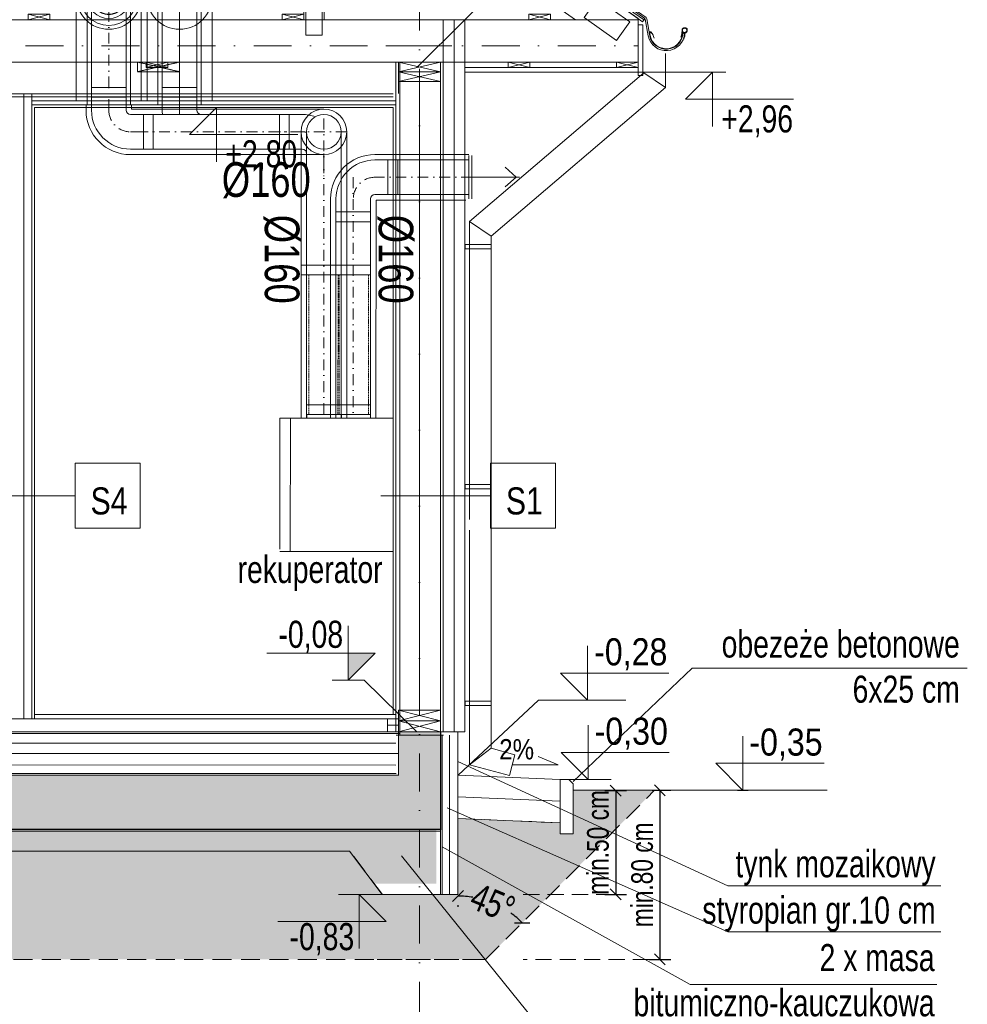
# Model space of a CAD drawing. Header units: inches. Extents: x 69729 to 77643, y -43505 to -36607.
# Tile 61 of 69: x 74529 to 74966, y -38545 to -38091. Entities that reach past the tile are written whole.
import ezdxf
from ezdxf.enums import TextEntityAlignment as Align

# ---------------------------------------------------------------- set-up
doc = ezdxf.new("R2010")
doc.units = ezdxf.units.IN
doc.header["$MEASUREMENT"] = 0
for name, pattern in [('DASHDOT', [1, 0.5, -0.25, 0, -0.25]), ('DASHED', [0.75, 0.5, -0.25]), ('HIDDEN', [0.375, 0.25, -0.125])]:
    doc.linetypes.add(name, pattern=pattern)
doc.layers.get('0').update_dxf_attribs({"lineweight": 0})
doc.layers.get('Defpoints').update_dxf_attribs({"lineweight": 0})
for name, color, linetype, lineweight in [('p--elewacja cienka', 251, 'Continuous', 0), ('p--koty wyso-konstr', 1, 'Continuous', 9), ('p--koty wysok.', 141, 'Continuous', 0), ('p--ocieplenie w.wew.', 53, 'Continuous', 0), ('p--ocieplenie-w.zew', 77, 'Continuous', 0), ('p--opisy dodatkowe', 33, 'Continuous', 0), ('p--opisy konstrukcji', 64, 'Continuous', 0), ('p--osie konstr', 1, 'DASHDOT', 15), ('p--przekrój szraf', 56, 'HIDDEN', 5), ('p--przekrój-cienki', 2, 'HIDDEN', 5), ('p--przekrój-drew', 3, 'Continuous', 20), ('p--płyta GK', 2, 'Continuous', 0), ('p--rekuperator', 204, 'Continuous', 25), ('p--spadki terenu', 141, 'Continuous', 0), ('p--symbole ścian', 53, 'Continuous', 0), ('p--wiązar dachowy', 3, 'Continuous', 0), ('p--wymiary-1-50', 5, 'Continuous', 0)]:
    doc.layers.add(name, color=color, linetype=linetype, lineweight=lineweight)
doc.styles.add('1-50', font='arial.ttf', dxfattribs={"width": 0.75, "height": 12.5})
doc.styles.add('1-50m', font='arial.ttf', dxfattribs={"width": 0.75, "height": 10})
doc.styles.get("Standard").update_dxf_attribs({"font": 'arial.ttf', "width": 0.75})
doc.styles.add('STYL-1', font='arial.ttf', dxfattribs={"width": 0.75})
doc.linetypes.add('BATTING', pattern='A,0.0001,-0.1,[134,ltypeshp.shx,S=0.1,R=0,X=-0.1,Y=0],-0.2,[134,ltypeshp.shx,S=0.1,R=180,X=0.1,Y=0],-0.1', length=0.4001)
doc.linetypes.add('LINIA17', pattern='A,1e-05,[146,RODZLIN.shx,S=0.03819,R=0,X=0,Y=-0.13482],-1.52796', length=1.52797)
doc.linetypes.add('Teren', pattern='A,1e-06,[1,GRUNT.shx,S=0.01,R=0,X=-0.0001,Y=0],-2', length=2.000001)
doc.dimstyles.new('1-50', dxfattribs={"dimtxt": 12.5, "dimasz": 5, "dimexe": 5, "dimexo": 5, "dimgap": 0.09, "dimtad": 0, "dimdsep": 46, "dimtxsty": '1-50', "dimblk": 'OBLIQUE', "dimcen": 0.09, "dimadec": 0, "dimazin": 0, "dimtfac": 1, "dimtdec": 4, "dimtix": 1, "dimtofl": 0, "dimtmove": 2, "dimatfit": 3, "dimldrblk": 'OBLIQUE', "dimfxl": 5, "dimfxlon": 1, "dimtvp": 0.8, "dimtolj": 1, "dimtzin": 0, "dimarcsym": 0})
doc.dimstyles.new('1-50m', dxfattribs={"dimtxt": 12.5, "dimasz": 5, "dimexe": 5, "dimexo": 5, "dimgap": 0.09, "dimtad": 0, "dimdsep": 46, "dimtxsty": '1-50', "dimblk": 'OBLIQUE', "dimcen": 0.09, "dimadec": 0, "dimazin": 0, "dimtfac": 1, "dimtdec": 4, "dimtix": 1, "dimtofl": 0, "dimtmove": 2, "dimatfit": 3, "dimldrblk": 'OBLIQUE', "dimfxl": 5, "dimfxlon": 1, "dimtvp": 0.8, "dimtolj": 1, "dimtzin": 0, "dimarcsym": 0})

# ---------------------------------------------------------------- blocks, each defined once
blk = doc.blocks.new('kota wykoń')
for p, q in [((0, 25), (0, 0)), ((0, 0), (-12.5, 12.5)), ((-12.5, 12.5), (37.5, 12.5))]:
    blk.add_line(p, q)
at = {"lineweight": 0}
blk.add_line((-2.5, 0), (2.5, 0), dxfattribs=at)
blk = doc.blocks.new('_OBLIQUE')
at = {"color": 0, "linetype": 'ByBlock', "lineweight": -2}
for p, q in [((-0.5, -0.5), (0.5, 0.5)), ((0, 0), (0, 0))]:
    blk.add_line(p, q, dxfattribs=at)
blk = doc.blocks.new('*D254')
at = {"layer": 'Defpoints', "color": 0}
for p in [(74049.68, -38393.6), (74734.08, -38393.6), (74734.08, -38639.65)]:
    blk.add_point(p, dxfattribs=at)
at = {"layer": 'p--wymiary-1-50', "color": 0, "lineweight": -2}
for p, q in [((74049.68, -38634.65), (74049.68, -38644.65)), ((74734.08, -38634.65), (74734.08, -38644.65)), ((74049.68, -38639.65), (74734.08, -38639.65))]:
    blk.add_line(p, q, dxfattribs=at)
at = {"layer": 'p--wymiary-1-50', "color": 0, "lineweight": -2, "xscale": 5, "yscale": 5, "zscale": 5, "rotation": 180}
blk.add_blockref('_OBLIQUE', (74049.68, -38639.65), dxfattribs=at)
at = {"layer": 'p--wymiary-1-50', "color": 0, "lineweight": -2, "xscale": 5, "yscale": 5, "zscale": 5}
blk.add_blockref('_OBLIQUE', (74734.08, -38639.65), dxfattribs=at)
at = {"layer": 'p--wymiary-1-50', "color": 0, "linetype": 'Continuous', "ltscale": 12, "insert": (74391.88, -38629.44), "char_height": 12.5, "attachment_point": 5, "style": '1-50'}
blk.add_mtext('\\A1;684.4', dxfattribs=at)
blk = doc.blocks.new('*D256')
at = {"layer": 'Defpoints', "color": 0}
for p in [(74713.13, -38406.03), (74734.08, -38406.03), (74734.08, -38609.96)]:
    blk.add_point(p, dxfattribs=at)
at = {"layer": 'p--wymiary-1-50', "color": 0, "lineweight": -2}
for p, q in [((74713.13, -38604.96), (74713.13, -38614.96)), ((74734.08, -38604.96), (74734.08, -38614.96)), ((74713.13, -38609.96), (74708.13, -38609.96)), ((74734.08, -38609.96), (74739.08, -38609.96))]:
    blk.add_line(p, q, dxfattribs=at)
at = {"layer": 'p--wymiary-1-50', "color": 0, "lineweight": -2, "xscale": 5, "yscale": 5, "zscale": 5}
blk.add_blockref('_OBLIQUE', (74713.13, -38609.96), dxfattribs=at)
at = {"layer": 'p--wymiary-1-50', "color": 0, "lineweight": -2, "xscale": 5, "yscale": 5, "zscale": 5, "rotation": 180}
blk.add_blockref('_OBLIQUE', (74734.08, -38609.96), dxfattribs=at)
at = {"layer": 'p--wymiary-1-50', "color": 0, "linetype": 'Continuous', "ltscale": 12, "insert": (74723.61, -38599.75), "char_height": 12.5, "attachment_point": 5, "style": '1-50'}
blk.add_mtext('\\A1;20.95', dxfattribs=at)
blk = doc.blocks.new('wiązar')
at = {"linetype": 'DASHED'}
blk.add_line((221.23, 21.5), (421.27, 21.5), dxfattribs=at)
for p, q in [((-9.75, 0), (-9.75, -4.5)), ((9.75, 0), (-9.75, 0)), ((-9.75, 0), (9.75, -4.5)), ((-9.75, -4.5), (9.75, 0)), ((-9.75, 0), (9.75, 0)), ((9.75, -4.5), (9.75, 0)), ((632.75, 0), (632.75, -4.5)), ((652.25, 0), (632.75, 0)), ((632.75, 0), (652.25, -4.5)), ((632.75, -4.5), (652.25, 0)), ((632.75, 0), (652.25, 0)), ((652.25, -4.5), (652.25, 0)), ((-9.75, -4.5), (9.75, -4.5)), ((-9.75, -4.5), (-9.75, -14.5)), ((-9.75, -4.5), (-9.75, -9)), ((9.75, -4.5), (-9.75, -4.5)), ((-9.75, -4.5), (9.75, -9)), ((-9.75, -9), (9.75, -4.5)), ((-9.75, -4.5), (9.75, -4.5)), ((9.75, -4.5), (9.75, -14.5)), ((9.75, -9), (9.75, -4.5)), ((632.75, -4.5), (652.25, -4.5)), ((632.75, -4.5), (632.75, -14.5)), ((632.75, -4.5), (632.75, -9)), ((652.25, -4.5), (632.75, -4.5)), ((632.75, -4.5), (652.25, -9)), ((632.75, -9), (652.25, -4.5)), ((632.75, -4.5), (652.25, -4.5)), ((652.25, -4.5), (652.25, -14.5)), ((652.25, -9), (652.25, -4.5)), ((-9.75, -9), (9.75, -9)), ((632.75, -9), (652.25, -9))]:
    blk.add_line(p, q)
at = {"linetype": 'DASHED', "ltscale": 0.5}
for p, q in [((512.25, 0), (512.25, -4.5)), ((531.75, 0), (512.25, 0)), ((512.25, 0), (531.75, -4.5)), ((512.25, -4.5), (531.75, 0)), ((512.25, 0), (531.75, 0)), ((531.75, -4.5), (531.75, 0)), ((512.25, -4.5), (531.75, -4.5)), ((531.75, -4.5), (512.25, -4.5)), ((512.25, -4.5), (531.75, -4.5))]:
    blk.add_line(p, q, dxfattribs=at)
for points in [[(-100.95, 20), (-100.95, 19.5), (-72.03, 19.5), (321.25, 294.87), (321.25, 315.63)], [(321.25, 315.63), (321.25, 294.87), (714.53, 19.5), (743.45, 19.5), (743.45, 20)], [(228.01, 229.59), (221.23, 224.84), (221.23, 220.09), (421.27, 220.09), (421.27, 224.84), (414.49, 229.59)], [(221.23, 224.84), (211.73, 218.18), (211.73, 19.5), (221.23, 19.5)], [(430.77, 218.18), (421.27, 224.84), (421.27, 19.5), (430.77, 19.5)], [(533.12, 155.68), (536.8, 153.1), (542.25, 160.88), (538.57, 163.46)], [(211.73, 113.84), (211.73, 123.84), (209.23, 123.84), (209.23, 113.84)], [(211.73, 113.84), (211.73, 123.84), (209.23, 113.84), (209.23, 123.84)], [(430.77, 113.84), (430.77, 123.84), (433.27, 123.84), (433.27, 113.84)], [(430.77, 113.84), (430.77, 123.84), (433.27, 113.84), (433.27, 123.84)], [(53.44, 101.92), (53.44, 107.35), (43.94, 100.7), (43.94, 19.5), (53.44, 19.5)], [(589.06, 101.92), (589.06, 107.35), (598.56, 100.7), (598.56, 19.5), (589.06, 19.5)], [(103.6, 84.95), (94.86, 89.8), (96.07, 91.99), (104.81, 87.13)], [(103.6, 84.95), (94.86, 89.8), (104.81, 87.13), (96.07, 91.99)], [(538.9, 84.95), (547.64, 89.8), (546.43, 91.99), (537.69, 87.13)], [(538.9, 84.95), (547.64, 89.8), (537.69, 87.13), (546.43, 91.99)], [(422.05, 0), (422.05, 19.5), (-100.95, 19.5), (-100.95, 0)], [(-50.48, 19.5), (-60.48, 19.5), (-60.48, 22), (-50.48, 22)], [(-50.48, 19.5), (-60.48, 19.5), (-50.48, 22), (-60.48, 22)], [(63.44, 19.5), (53.44, 19.5), (53.44, 22), (63.44, 22)], [(63.44, 19.5), (53.44, 19.5), (63.44, 22), (53.44, 22)], [(180.61, 19.5), (170.61, 19.5), (170.61, 22), (180.61, 22)], [(180.61, 19.5), (170.61, 19.5), (180.61, 22), (170.61, 22)], [(743.45, 0), (743.45, 19.5), (422.05, 19.5), (422.05, 0)], [(461.89, 19.5), (471.89, 19.5), (471.89, 22), (461.89, 22)], [(461.89, 19.5), (471.89, 19.5), (461.89, 22), (471.89, 22)], [(579.06, 19.5), (589.06, 19.5), (589.06, 22), (579.06, 22)], [(579.06, 19.5), (589.06, 19.5), (579.06, 22), (589.06, 22)], [(692.98, 19.5), (702.98, 19.5), (702.98, 22), (692.98, 22)], [(692.98, 19.5), (702.98, 19.5), (692.98, 22), (702.98, 22)], [(-90.95, -2.5), (-100.95, -2.5), (-100.95, 0), (-90.95, 0)], [(-90.95, -2.5), (-100.95, -2.5), (-90.95, 0), (-100.95, 0)], [(-50.95, -2.5), (-40.95, -2.5), (-40.95, 0), (-50.95, 0)], [(-50.95, -2.5), (-40.95, -2.5), (-50.95, 0), (-40.95, 0)], [(116.25, -2.5), (126.25, -2.5), (126.25, 0), (116.25, 0)], [(116.25, -2.5), (126.25, -2.5), (116.25, 0), (126.25, 0)], [(316.25, -2.5), (326.25, -2.5), (326.25, 0), (316.25, 0)], [(316.25, -2.5), (326.25, -2.5), (316.25, 0), (326.25, 0)], [(526.25, -2.5), (516.25, -2.5), (516.25, 0), (526.25, 0)], [(526.25, -2.5), (516.25, -2.5), (526.25, 0), (516.25, 0)], [(693.45, -2.5), (683.45, -2.5), (683.45, 0), (693.45, 0)], [(693.45, -2.5), (683.45, -2.5), (693.45, 0), (683.45, 0)], [(743.45, -2.5), (733.45, -2.5), (733.45, 0), (743.45, 0)], [(743.45, -2.5), (733.45, -2.5), (743.45, 0), (733.45, 0)]]:
    blk.add_lwpolyline(points, close=True)
at = {"lineweight": 0}
for points in [[(314.1, 300), (328.4, 300), (328.4, 310.5), (314.1, 310.5)], [(216.78, 215.83), (228.5, 224.03), (222.47, 232.63), (210.76, 224.43)], [(431.74, 224.43), (420.03, 232.63), (414, 224.03), (425.72, 215.83)], [(52.78, 114.9), (41.06, 106.7), (47.09, 98.1), (58.8, 106.3)], [(589.72, 114.9), (601.44, 106.7), (595.41, 98.1), (583.7, 106.3)], [(-91.01, 9.92), (-75.94, 20.48), (-81.96, 29.08), (-97.04, 18.52)], [(739.54, 18.52), (724.46, 29.08), (718.44, 20.48), (733.51, 9.92)], [(52.49, 12.35), (52.49, 26.65), (44.89, 26.65), (44.89, 12.35)], [(219.75, 23.5), (205.45, 23.5), (205.45, 13), (219.75, 13)], [(406.65, 0.6), (437.45, 0.6), (437.45, 25.4), (406.65, 25.4)], [(590.01, 12.35), (590.01, 26.65), (597.61, 26.65), (597.61, 12.35)]]:
    blk.add_lwpolyline(points, close=True, dxfattribs=at)
for points in [[(53.44, 101.92), (201.94, 19.5), (211.73, 19.5), (211.73, 24.93), (57.77, 110.38)], [(589.06, 101.92), (440.56, 19.5), (430.77, 19.5), (430.77, 24.93), (584.73, 110.38)]]:
    blk.add_lwpolyline(points)
blk = doc.blocks.new('rynna-45')
for p, q in [((-1.41, -1.32), (-11.79, -11.71)), ((-0.91, -1.82), (-1.41, -1.32)), ((-11.96, -12.39), (-11.96, -20.3)), ((-11.26, -20.3), (-11.26, -12.39)), ((-27.37, -21.82), (-28.05, -21.98))]:
    blk.add_line(p, q)
blk.add_lwpolyline([(-9.87, -13.4), (1.77, -1.77), (0, 0), (-1.32, -1.32), (-0.86, -1.78), (-11.15, -12.06)], close=True)
for points in [[(-25.96, -23.48), (-26.71, -22.03), (-27.29, -19.9, 0.048174), (-27.44, -19.76, 0.04778), (-27.61, -19.64, 0.061445), (-27.88, -19.54, 0.046774), (-28.23, -19.48, 0.062395), (-28.55, -19.51, 0.054375), (-28.9, -19.61, 0.084239), (-29.19, -19.8, 0.085036), (-29.41, -20.08, 0.101297), (-29.51, -20.44, 0.076993), (-29.48, -20.9, 0.05766), (-29.34, -21.29, 0.100713), (-29.16, -21.53, 0.059375), (-28.9, -21.71, 0.062153), (-28.6, -21.82, 0.022296), (-28.27, -21.88, 0.087626), (-27.16, -24.64, 0.087626)], [(-27.36, -20.29, 0.064523), (-27.39, -20.13, 0.095497), (-27.45, -20.03, 0.048174), (-27.57, -19.91, 0.04778), (-27.71, -19.82, 0.061445), (-27.93, -19.73, 0.046774), (-28.24, -19.68, 0.062395), (-28.52, -19.7, 0.054375), (-28.82, -19.79, 0.084239), (-29.06, -19.95, 0.085036), (-29.23, -20.17, 0.101297), (-29.31, -20.46, 0.076993), (-29.29, -20.85, 0.05766), (-29.16, -21.2, 0.100713), (-29.03, -21.37, 0.059375), (-28.8, -21.53, 0.062153), (-28.55, -21.62, 0.022296), (-28.24, -21.68, 0.044622), (-28.08, -21.69, 0.01753), (-27.83, -21.67, 0.028001), (-27.68, -21.65, 0.010456), (-27.62, -21.63, 0.061145), (-27.61, -21.63, 0.070187), (-27.6, -21.62, 0.023834), (-27.57, -21.6, 0.045803), (-27.53, -21.54, 0.11654), (-27.53, -21.51, 0.003679), (-27.52, -21.49, 0.000362), (-27.52, -21.34, 0.000966), (-27.52, -21.25, 0.000732), (-27.52, -21.13)], [(-13.76, -21.76, -0.126579), (-12.97, -18.87, -0.092779), (-12.67, -18.6, -0.008851), (-12.57, -18.54, -0.06923), (-12.5, -18.52, -0.078464), (-12.39, -18.51, -0.069961), (-12.28, -18.54, -0.062579), (-12.19, -18.58, -0.09361), (-12.12, -18.66, -0.080703), (-12.07, -18.77, -0.004766), (-12.06, -18.8), (-12.06, -20.29, -0.072114), (-12.45, -22.47)], [(-12.16, -20.29, 0.010987), (-12.15, -19.9, 0.020209), (-12.16, -19.69, 0.003793), (-12.21, -19.15, 0.012684), (-12.23, -18.99, 0.02716), (-12.26, -18.82, 0.080703), (-12.29, -18.77, 0.09361), (-12.31, -18.75, 0.062579), (-12.35, -18.72, 0.069961), (-12.41, -18.71, 0.078464), (-12.46, -18.71, 0.06923), (-12.47, -18.72, 0.008851), (-12.56, -18.77, 0.092779), (-12.82, -18.99, 0.08666), (-12.98, -19.3)]]:
    blk.add_lwpolyline(points, format="xyb")
for centre, radius, start, end in [((-10.76, -12.39), 1.2, 115, 180), ((-10.76, -12.39), 0.5, 115, 180), ((-19.76, -20.06), 8.5, 193.0316, 358.3836), ((-19.76, -20.06), 7.8, 193.0326, 358.2372), ((-19.76, -20.06), 7.6, 181.7628, 358.2372)]:
    blk.add_arc(centre, radius, start, end)
blk = doc.blocks.new('kota wys.-konstr.')
blk.add_hatch(color=256).paths.add_polyline_path([(0, 0), (0, 12.5), (-12.5, 12.5)])
for p, q in [((0, 25), (0, 0)), ((0, 0), (-12.5, 12.5)), ((-12.5, 12.5), (37.5, 12.5))]:
    blk.add_line(p, q)
at = {"lineweight": 0}
blk.add_line((-2.5, 0), (2.5, 0), dxfattribs=at)
blk = doc.blocks.new('*D771')
at = {"color": 0, "linetype": 'Continuous', "lineweight": -2, "ltscale": 12}
for p, q in [((74820.51, -38446.68), (74829.1, -38446.68)), ((74824.1, -38446.68), (74824.1, -38524.68)), ((74819.1, -38524.68), (74829.1, -38524.68))]:
    blk.add_line(p, q, dxfattribs=at)
at = {"layer": 'Defpoints', "color": 0}
for p in [(74815.51, -38446.68), (74764.26, -38524.68), (74824.1, -38524.68)]:
    blk.add_point(p, dxfattribs=at)
at = {"color": 0, "lineweight": -2, "xscale": 5, "yscale": 5, "zscale": 5}
for p, rotation in [((74824.1, -38446.68), 90), ((74824.1, -38524.68), 270)]:
    blk.add_blockref('_OBLIQUE', p, dxfattribs=dict(at, rotation=rotation))
at = {"color": 0, "linetype": 'Continuous', "ltscale": 12, "insert": (74815.94, -38485.68), "char_height": 10, "attachment_point": 5, "rotation": 90, "style": '1-50m'}
blk.add_mtext('\\A1;min.80 cm', dxfattribs=at)
blk = doc.blocks.new('*D772')
at = {"color": 0, "linetype": 'Continuous', "lineweight": -2, "ltscale": 12}
for p, q in [((74798.71, -38446.81), (74808.71, -38446.81)), ((74803.71, -38446.81), (74803.71, -38494.68)), ((74798.71, -38494.68), (74808.71, -38494.68))]:
    blk.add_line(p, q, dxfattribs=at)
at = {"layer": 'Defpoints', "color": 0}
for p in [(74783.49, -38446.81), (74760.98, -38494.68), (74803.71, -38494.68)]:
    blk.add_point(p, dxfattribs=at)
at = {"color": 0, "lineweight": -2, "xscale": 5, "yscale": 5, "zscale": 5}
for p, rotation in [((74803.71, -38446.81), 90), ((74803.71, -38494.68), 270)]:
    blk.add_blockref('_OBLIQUE', p, dxfattribs=dict(at, rotation=rotation))
at = {"color": 0, "linetype": 'Continuous', "ltscale": 12, "insert": (74795.54, -38470.75), "char_height": 10, "attachment_point": 5, "rotation": 90, "style": '1-50m'}
blk.add_mtext('\\A1;min.50 cm', dxfattribs=at)
blk = doc.blocks.new('*D960')
at = {"color": 0, "linetype": 'Continuous', "lineweight": -2, "ltscale": 12}
blk.add_line((74730.88, -38499.68), (74730.88, -38500.46), dxfattribs=at)
for start, end in [(80.5185, 90), (45, 54.4815)]:
    blk.add_arc((74730.88, -38537.46), 42, start, end, dxfattribs=at)
at = {"layer": 'Defpoints', "color": 0}
for p in [(74821.66, -38446.68), (74730.88, -38459.68), (74730.88, -38494.68), (74751.88, -38501.09), (74743.66, -38524.68)]:
    blk.add_point(p, dxfattribs=at)
at = {"color": 0, "lineweight": -2, "xscale": 5, "yscale": 5, "zscale": 5}
for p, rotation in [((74730.88, -38495.46), 180), ((74760.58, -38507.76), 314.9999999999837)]:
    blk.add_blockref('_OBLIQUE', p, dxfattribs=dict(at, rotation=rotation))
at = {"color": 0, "linetype": 'Continuous', "ltscale": 12, "insert": (74746.95, -38498.66), "char_height": 12.5, "attachment_point": 5, "rotation": 337.5, "style": '1-50'}
blk.add_mtext('\\A1;45%%d', dxfattribs=at)
blk = doc.blocks.new('wentylacja-war.2-przekrój')
at = {"linetype": 'DASHDOT', "lineweight": 0, "ltscale": 10}
for p, q in [((-131.23, 289.28), (-131.23, 344.22)), ((-76.37, 331.08), (-152.87, 331.08)), ((-131.23, 278.78), (-131.23, 289.28)), ((-31.92, 274.92), (-31.92, 136.69)), ((-42.42, 268.78), (-121.23, 268.78)), ((-121.23, 268.78), (-110.73, 268.78)), ((-41.92, 268.78), (-52.42, 268.78)), ((-21.42, 268.78), (-42.42, 268.78)), ((-31.92, 258.78), (-31.92, 248.28)), ((-18.36, 247.83), (-18.45, 136.69)), ((36.4, 247.83), (-8.36, 247.83))]:
    blk.add_line(p, q, dxfattribs=at)
at = {"lineweight": 0, "ltscale": 10}
for p, q in [((-146.23, 283.05), (-146.23, 331.08)), ((-141.23, 281.25), (-141.23, 331.08)), ((-121.23, 281.25), (-121.23, 331.08)), ((-116.23, 283.05), (-116.23, 331.08)), ((-113.58, 283.05), (-113.58, 331.08)), ((-108.58, 281.25), (-108.58, 331.08)), ((-88.58, 281.25), (-88.58, 331.08)), ((-83.58, 283.05), (-83.58, 331.08)), ((-141.73, 281.25), (-141.73, 278.78)), ((-120.73, 281.25), (-120.73, 279.28)), ((-31.94, 279.28), (-120.73, 279.28)), ((-120.73, 279.28), (-110.73, 279.28)), ((-42.42, 268.78), (-42.42, 136.69)), ((-21.42, 268.78), (-21.42, 136.69)), ((-121.25, 258.28), (-110.75, 258.28)), ((-31.92, 258.28), (-121.23, 258.28)), ((-42.42, 258.28), (-52.42, 258.28)), ((-42.42, 248.28), (-42.42, 258.28)), ((34.9, 258.33), (-8.36, 258.33)), ((-21.42, 238.28), (-21.42, 248.78)), ((-28.86, 237.83), (-28.95, 136.7)), ((-7.86, 237.33), (-7.95, 136.68)), ((33.65, 237.33), (-7.86, 237.33))]:
    blk.add_line(p, q, dxfattribs=at)
at = {"lineweight": 0}
for p, q in [((-139.23, 289.28), (-139.23, 331.08)), ((-123.23, 289.28), (-123.23, 331.08)), ((-139.23, 289.28), (-139.23, 278.78)), ((-139.23, 289.28), (-123.23, 289.28)), ((-123.23, 289.28), (-123.23, 278.78)), ((-139.23, 284.78), (-123.23, 284.78)), ((-41.92, 276.78), (-121.23, 276.78)), ((-121.23, 276.78), (-110.73, 276.78)), ((-115.23, 276.78), (-115.23, 260.78)), ((-110.73, 276.78), (-110.73, 260.78)), ((-52.42, 260.78), (-52.42, 276.78)), ((-41.91, 276.78), (-52.41, 276.78)), ((-47.92, 260.78), (-47.92, 276.78)), ((-39.92, 268.78), (-39.92, 136.69)), ((-23.92, 268.78), (-23.92, 136.69)), ((-121.25, 260.78), (-110.75, 260.78)), ((-121.24, 260.78), (-121.23, 260.78)), ((-41.92, 260.78), (-121.23, 260.78)), ((-41.92, 260.78), (-52.42, 260.78)), ((-26.39, 207.33), (-42.42, 207.33)), ((-26.39, 202.83), (-42.42, 202.83)), ((-23.92, 142.84), (-39.92, 142.84))]:
    blk.add_line(p, q, dxfattribs=at)
at = {"linetype": 'Continuous', "lineweight": 0}
for p, q in [((-106.58, 331.08), (-106.58, 278.78)), ((-98.58, 331.08), (-98.58, 276.78)), ((-90.58, 331.08), (-90.58, 278.78)), ((-106.58, 289.28), (-90.58, 289.28)), ((-106.58, 284.78), (-90.58, 284.78)), ((-41.91, 276.78), (-41.92, 276.78)), ((34.9, 255.83), (-8.36, 255.83)), ((-2.36, 255.83), (-2.36, 239.83)), ((9.05, 255.83), (-0.46, 255.83)), ((2.14, 255.83), (2.14, 239.83)), ((34.9, 255.83), (5.54, 255.83)), ((34.9, 237.83), (34.9, 257.83)), ((36.4, 237.83), (36.4, 257.83)), ((56.82, 247.93), (51.8, 252.45)), ((35.75, 247.93), (58.32, 247.93)), ((56.82, 247.93), (51.8, 243.41)), ((-26.36, 237.83), (-26.45, 136.7)), ((-10.36, 237.83), (-10.36, 136.69)), ((9.05, 239.83), (-8.36, 239.83)), ((34.9, 239.83), (5.54, 239.83)), ((-10.36, 231.83), (-26.36, 231.83)), ((-10.36, 227.33), (-26.36, 227.33)), ((-10.36, 207.33), (-26.39, 207.33)), ((-10.36, 202.83), (-26.39, 202.83)), ((-10.36, 142.83), (-26.45, 142.84)), ((-26.45, 142.84), (-23.92, 142.84)), ((-10.36, 138.33), (-39.92, 138.33)), ((-39.75, 136.69), (-39.75, 138.33)), ((-23.75, 138.33), (-39.75, 138.33)), ((-10.36, 138.33), (-26.36, 138.33)), ((-23.75, 136.69), (-23.75, 138.33))]:
    blk.add_line(p, q, dxfattribs=at)
at = {"linetype": 'DASHED', "lineweight": 0}
for p, q in [((-38.92, 202.83), (-38.92, 138.33)), ((-25.39, 202.83), (-25.45, 138.33)), ((-24.92, 202.83), (-24.92, 138.33)), ((-11.36, 202.83), (-11.36, 138.33))]:
    blk.add_line(p, q, dxfattribs=at)
at = {"linetype": 'ByBlock', "lineweight": 0}
for p, q in [((-52.26, 136.69), (-52.26, 76.19)), ((-47.43, 136.69), (-52.26, 136.69)), ((-47.43, 136.69), (-47.44, 75.19)), ((-47.43, 136.69), (-47.44, 75.19)), ((-47.43, 136.69), (0, 136.69)), ((0, 136.69), (0, 76.19)), ((-47.44, 75.19), (-52.26, 75.19)), ((-47.44, 75.19), (0, 75.19))]:
    blk.add_line(p, q, dxfattribs=at)
at = {"linetype": 'DASHDOT', "lineweight": 0, "ltscale": 10}
blk.add_lwpolyline([(-131.23, 279.28), (-131.23, 278.78)], dxfattribs=at)
at = {"lineweight": 0}
for points in [[(-115.23, 276.78), (-115.23, 260.78)], [(-110.73, 276.78), (-110.73, 260.78)]]:
    blk.add_lwpolyline(points, dxfattribs=at)
at = {"lineweight": 0, "ltscale": 10}
for centre, radius in [((-131.23, 331.08), 15), ((-98.58, 331.08), 15), ((-131.23, 331.08), 13.25), ((-131.23, 331.08), 10), ((-131.23, 331.08), 8.25), ((-31.92, 268.78), 10.5)]:
    blk.add_circle(centre, radius, dxfattribs=at)
at = {"lineweight": 0}
for centre, radius in [((-131.23, 331.08), 8), ((-131.23, 331.08), 6.25), ((-31.92, 268.78), 8)]:
    blk.add_circle(centre, radius, dxfattribs=at)
at = {"lineweight": 0, "ltscale": 10}
for centre, radius, start, end in [((-98.58, 331.08), 10, 0, 180), ((-121.23, 278.78), 20.5, 180, 270), ((-8.36, 237.83), 20.5, 90, 180)]:
    blk.add_arc(centre, radius, start, end, dxfattribs=at)
at = {"linetype": 'Continuous', "lineweight": 0}
for centre, radius, start, end in [((-98.58, 331.08), 8, 0, 180), ((-88.58, 278.78), 18, 180, 186.3794), ((-88.58, 278.78), 2, 180, 270), ((-8.36, 237.83), 18, 90, 180), ((-8.36, 237.83), 2, 90, 180)]:
    blk.add_arc(centre, radius, start, end, dxfattribs=at)
at = {"lineweight": 0}
for centre, radius, start, end in [((-121.23, 278.78), 18, 180, 270), ((-121.23, 278.78), 2, 180, 270), ((-41.92, 258.78), 18, 70.3746, 90), ((-41.92, 258.78), 2, 0, 90)]:
    blk.add_arc(centre, radius, start, end, dxfattribs=at)
at = {"linetype": 'DASHDOT', "lineweight": 0, "ltscale": 10}
for centre, start, end in [((-121.23, 278.78), 180, 270), ((-41.92, 258.78), 78.448, 90), ((-8.36, 237.83), 90, 180)]:
    blk.add_arc(centre, 10, start, end, dxfattribs=at)
at = {"lineweight": 0, "insert": (-79.04, 238.17), "char_height": 16, "attachment_point": 7}
blk.add_mtext_dynamic_manual_height_columns('%%C160', width=46.3342, gutter_width=12.5, heights=[0], dxfattribs=at)
at = {"lineweight": 0, "char_height": 16, "attachment_point": 7, "rotation": 270}
for insert in [(-59.82, 230.51), (-7.27, 230.51)]:
    blk.add_mtext_dynamic_manual_height_columns('%%C160', width=46.3342, gutter_width=12.5, heights=[0], dxfattribs=dict(at, insert=insert))

msp = doc.modelspace()

# ---------------------------------------------------------------- hatches: boundary and pattern name
at = {"linetype": 'Continuous', "lineweight": 5}
h = msp.add_hatch(dxfattribs=at)
h.set_pattern_fill('02-TYNK ZAPRAWA', color=251, scale=10, style=0)
h.set_pattern_definition([(10, (24835.61, -21833.024), (-0.285407, 30.412473), [0, -10]), (12, (24838.61, -21838.024), (-3.302908, 29.968163), [0, -10]), (357, (24831.61, -21840.024), (6.563226, 29.697206), [0, -15]), (278, (24832.61, -21838.524), (41.559146, -8.29683), [0, -5]), (23, (24831.61, -21839.524), (6.688163, 35.429768), [0, -8]), (58, (24829.61, -21842.024), (37.630472, -5.826453), [0, -6]), (79, (24829.61, -21836.024), (-36.947797, 14.31294), [0, -9]), (40, (24835.61, -21833.024), (-28.30916, 41.51616), [0, -10]), (92, (24838.61, -21838.024), (-40.080332, 1.602193), [0, -10]), (317, (24831.61, -21840.024), (51.39665, 47.78477), [0, -15]), (348, (24832.61, -21838.524), (19.931417, 26.433664), [0, -5]), (63, (24831.61, -21839.524), (-16.75938, 30.985855), [0, -9]), (6, (24829.6103, -21842.024), (15.492735, -3.9019435), [0, -6]), (138, (24829.61, -21836.024), (-37.989413, -31.73018), [0, -43]), (82, (24835.61, -21833.024), (-29.012177, 9.126533), [1, -10]), (348, (24838.61, -21838.024), (9.171794, 28.720693), [1, -10]), (37, (24831.61, -21840.024), (-14.061273, 26.96814), [1, -15]), (258, (24832.61, -21838.524), (36.21514, -22.010534), [1, -5]), (103, (24831.61, -21839.524), (-33.730123, 12.73887), [1, -8]), (341, (24829.61, -21842.024), (2.787893, -37.976672), [1, -6]), (9, (24829.61, -21836.024), (0.812874, 39.614887), [1, -9]), (268, (24835.61, -21833.024), (49.795044, -6.74193), [1, -10]), (298, (24838.61, -21838.024), (36.726318, 16.13002), [1, -10]), (143, (24831.61, -21840.024), (-46.12023, -52.89541), [1, -15]), (112, (24832.61, -21838.524), (-33.060008, 1.742376), [1, -5]), (307, (24831.61, -21839.524), (35.19673, 1.479925), [1, -9]), (126, (24829.6103, -21842.024), (-4.3671853, 15.3680738), [1, -6]), (38, (24829.61, -21836.024), (-24.651337, 42.922157), [1, -43]), (82, (24835.71, -21833.024), (-29.012177, 9.126533), [1, -10]), (348, (24838.71, -21838.024), (9.171794, 28.720693), [1, -10]), (37, (24831.71, -21840.024), (-14.061273, 26.96814), [1, -15]), (258, (24832.71, -21838.524), (36.21514, -22.010534), [1, -5]), (103, (24831.71, -21839.524), (-33.730123, 12.73887), [1, -8]), (341, (24829.51, -21842.024), (2.787893, -37.976672), [1, -6]), (9, (24829.51, -21836.024), (0.812874, 39.614887), [1, -9]), (268, (24835.71, -21833.024), (49.795044, -6.74193), [1, -10]), (298, (24838.71, -21838.024), (36.726318, 16.13002), [1, -10]), (143, (24831.71, -21840.024), (-46.12023, -52.89541), [1, -15]), (112, (24832.71, -21838.524), (-33.060008, 1.742376), [1, -5]), (307, (24831.71, -21839.524), (35.19673, 1.479925), [1, -9]), (126, (24829.5103, -21842.024), (-4.3671853, 15.3680738), [1, -6]), (38, (24829.51, -21836.024), (-24.651337, 42.922157), [1, -43])])
h.paths.add_polyline_path([(73962.109, -38446.684), (74040.109, -38524.684), (74743.658, -38524.684), (74821.658, -38446.684), (74784.083, -38446.684), (74784.083, -38466.684), (74778.083, -38466.684), (74778.083, -38461.684), (74730.883, -38459.684), (74730.883, -38494.684), (74695.983, -38494.684), (74680.983, -38474.684), (74102.883, -38474.684), (74087.883, -38494.684), (74050.883, -38494.684), (74050.883, -38459.805), (74005.633, -38461.684), (74005.633, -38466.684), (73999.633, -38466.684), (73999.633, -38446.684), (73963.077, -38448.317)])
at = {"layer": 'p--przekrój szraf', "transparency": 33554687}
h = msp.add_hatch(dxfattribs=at)
h.set_pattern_fill('ANSI33', color=256, scale=30, style=0)
h.paths.add_polyline_path([(74080.383, -38439.684), (74080.383, -38419.684), (74060.883, -38419.684), (74060.883, -38464.684), (74722.883, -38464.684), (74722.883, -38419.684), (74703.383, -38419.684), (74703.383, -38439.684)])
at = {"layer": 'p--przekrój szraf', "linetype": 'Continuous', "lineweight": 5, "transparency": 33554687}
h = msp.add_hatch(dxfattribs=at)
h.set_pattern_fill('03-Beton', color=256, scale=10, angle=180, style=0)
h.set_pattern_definition([(315, (0, 0), (5.30330086, 1.76776695), [1.5, -2, 1.5])])
edge = h.paths.add_edge_path()
edge.add_line((74102.883, -38474.684), (74680.883, -38474.684))
edge.add_line((74720.883, -38489.684), (74695.883, -38489.684))
edge.add_line((74695.883, -38489.684), (74680.883, -38474.684))
edge.add_line((74087.883, -38489.684), (74062.883, -38489.684))
edge.add_line((74062.883, -38489.684), (74062.883, -38464.684))
edge.add_line((74062.883, -38464.684), (74720.883, -38464.684))
edge.add_line((74720.883, -38464.684), (74720.883, -38489.684))
edge.add_line((74720.883, -38489.684), (74695.883, -38489.684))
edge.add_line((74062.883, -38489.684), (74087.883, -38489.684))
edge.add_line((74087.883, -38489.684), (74102.883, -38474.684))

# ---------------------------------------------------------------- linework, layer by layer
at = {"linetype": 'Continuous', "ltscale": 12}
msp.add_line((74782.083, -38441.684), (74801.538, -38441.684), dxfattribs=at)
at = {"linetype": 'HIDDEN', "ltscale": 30}
for p, q in [((74760.983, -38494.684), (74798.705, -38494.684)), ((74819.105, -38524.684), (74760.983, -38524.684))]:
    msp.add_line(p, q, dxfattribs=at)
at = {"linetype": 'Continuous', "ltscale": 12}
msp.add_lwpolyline([(74698.383, -38413.684), (74703.383, -38413.684), (74703.383, -38419.684), (74698.383, -38419.684)], close=True, dxfattribs=at)
at = {"layer": 'p--elewacja cienka', "lineweight": 5}
for p, q in [((74826.619, -38122.405), (74826.619, -38106.769)), ((74736.233, -38184.217), (74816.619, -38115.646)), ((74816.619, -38115.646), (74826.619, -38122.405)), ((74746.233, -38190.976), (74826.619, -38122.405)), ((74746.233, -38190.976), (74736.233, -38184.217)), ((74736.233, -38321.684), (74736.233, -38184.217)), ((74746.233, -38427.305), (74746.233, -38190.976)), ((74736.233, -38434.978), (74736.233, -38326.684)), ((74746.233, -38427.305), (74736.233, -38434.978)), ((74746.233, -38427.305), (74757.204, -38430.245)), ((74757.204, -38430.245), (74754.615, -38439.904)), ((74736.233, -38434.978), (74754.615, -38439.904))]:
    msp.add_line(p, q, dxfattribs=at)
for points in [[(74746.233, -38194.947), (74734.233, -38194.947), (74734.233, -38196.947), (74746.233, -38196.947)], [(74746.233, -38305.599), (74734.233, -38305.599), (74734.233, -38307.599), (74746.233, -38307.599)], [(74746.233, -38405.599), (74734.233, -38405.599), (74734.233, -38407.599), (74746.233, -38407.599)]]:
    msp.add_lwpolyline(points, close=True, dxfattribs=at)
at = {"layer": 'p--koty wyso-konstr', "linetype": 'Continuous', "lineweight": 5}
msp.add_line((74695.883, -38494.684), (74675.742, -38494.684), dxfattribs=at)
msp.add_lwpolyline([(74711.883, -38419.684), (74687.573, -38395.838), (74672.829, -38395.838)], dxfattribs=at)
at = {"layer": 'p--koty wysok.'}
msp.add_line((74814.083, -38115.384), (74854.537, -38115.384), dxfattribs=at)
at = {"layer": 'p--koty wysok.', "linetype": 'Continuous', "lineweight": 5}
for p, q in [((74731.008, -38439.684), (74768.056, -38405.063)), ((74768.056, -38405.063), (74808.406, -38405.063))]:
    msp.add_line(p, q, dxfattribs=at)
at = {"layer": 'p--ocieplenie w.wew.', "linetype": 'BATTING', "lineweight": 0, "ltscale": 20}
msp.add_line((74713.133, -38409.684), (74713.133, -38120.684), dxfattribs=at)
at = {"layer": 'p--ocieplenie w.wew.', "linetype": 'BATTING', "lineweight": 0, "ltscale": 7.5}
msp.add_line((74530.433, -38125.434), (74530.433, -38413.684), dxfattribs=at)
at = {"layer": 'p--ocieplenie-w.zew', "linetype": 'BATTING', "ltscale": 10}
msp.add_line((74729.083, -38091.184), (74729.083, -38419.684), dxfattribs=at)
at = {"layer": 'p--opisy konstrukcji'}
for points in [[(74914.918, -38025.784), (74799.635, -38026.034), (74711.883, -38113.184)], [(74966.025, -38390.326), (74839.055, -38390.326), (74784.083, -38442.684)], [(74953.846, -38490.679), (74855.482, -38490.679), (74730.883, -38433.323)], [(74953.846, -38512.039), (74855.482, -38512.039), (74725.883, -38454.684)], [(74951.883, -38536.217), (74838.06, -38536.217), (74723.66, -38472.781)], [(74956.453, -38575.594), (74784.567, -38575.594), (74704.796, -38476.963)]]:
    msp.add_lwpolyline(points, dxfattribs=at)
at = {"layer": 'p--osie konstr', "linetype": 'DASHDOT', "ltscale": 35}
for p, q in [((74713.133, -38552.483), (74713.133, -38010.013)), ((73969.683, -38103.184), (74814.083, -38103.184))]:
    msp.add_line(p, q, dxfattribs=at)
at = {"layer": 'p--przekrój szraf', "linetype": 'HIDDEN', "ltscale": 35}
msp.add_lwpolyline([(74050.883, -38494.684), (74050.883, -38459.805), (74005.633, -38461.684), (74005.633, -38466.684), (73999.633, -38466.684), (73999.633, -38446.684), (73962.109, -38446.684), (74040.109, -38524.684), (74743.658, -38524.684), (74821.658, -38446.684), (74784.083, -38446.684), (74784.083, -38466.684), (74778.083, -38466.684), (74778.083, -38461.684), (74730.883, -38459.684), (74730.883, -38494.684), (74695.983, -38494.684), (74680.983, -38474.684), (74102.883, -38474.684), (74087.883, -38494.684)], close=True, dxfattribs=at)
msp.add_lwpolyline([(74693.658, -38524.684), (74743.658, -38524.684), (74821.658, -38446.684)], dxfattribs=at)
at = {"layer": 'p--przekrój-cienki', "linetype": 'Continuous', "ltscale": 35}
for p, q in [((74814.083, -38113.184), (74734.083, -38113.184)), ((74814.083, -38115.384), (74734.083, -38115.384)), ((74081.633, -38125.434), (74700.933, -38125.434)), ((74535.433, -38131.684), (74535.433, -38413.684)), ((74535.433, -38131.684), (74700.933, -38131.684)), ((74080.383, -38413.684), (74702.183, -38413.684)), ((74535.433, -38411.684), (74702.183, -38411.684)), ((74730.883, -38419.684), (74730.883, -38494.684)), ((74080.383, -38429.684), (74703.383, -38429.684)), ((74730.883, -38439.684), (74778.083, -38441.684)), ((74730.815, -38449.683), (74778.015, -38451.683)), ((74730.883, -38459.684), (74778.083, -38461.684)), ((74102.883, -38474.684), (74680.883, -38474.684))]:
    msp.add_line(p, q, dxfattribs=at)
at = {"layer": 'p--przekrój-cienki', "linetype": 'Teren', "ltscale": 35}
msp.add_line((74784.083, -38446.684), (74901.366, -38446.684), dxfattribs=at)
at = {"layer": 'p--przekrój-cienki', "linetype": 'Continuous', "ltscale": 35}
for points in [[(74816.283, -38093.559), (74814.083, -38093.559), (74814.083, -38116.884), (74816.283, -38116.884)], [(74784.083, -38466.684), (74778.083, -38466.684), (74778.083, -38441.684), (74782.083, -38441.684), (74784.083, -38443.684)]]:
    msp.add_lwpolyline(points, close=True, dxfattribs=at)
for points in [[(74087.883, -38494.684), (74060.883, -38494.684), (74060.883, -38464.684), (74722.883, -38464.684), (74722.883, -38494.684), (74695.883, -38494.684)], [(74722.883, -38494.684), (74695.883, -38494.684), (74680.883, -38474.684)]]:
    msp.add_lwpolyline(points, dxfattribs=at)
at = {"layer": 'p--przekrój-drew', "color": 7, "linetype": 'LINIA17', "lineweight": 0, "ltscale": 5}
for p, q in [((74816.93, -38091.457), (74391.883, -37793.836)), ((74703.99, -38421.237), (74703.99, -38110.684)), ((74081.583, -38126.77), (74700.933, -38126.77)), ((74081.383, -38420.501), (74703.99, -38420.501)), ((74723.66, -38421.237), (74723.66, -38494.684)), ((74081.383, -38438.94), (74702.383, -38438.94)), ((74060.883, -38465.534), (74722.883, -38465.534))]:
    msp.add_line(p, q, dxfattribs=at)
at = {"layer": 'p--przekrój-drew', "ltscale": 35}
for p, q in [((74724.083, -38091.184), (74724.083, -38419.684)), ((74734.083, -38091.184), (74734.083, -38419.684)), ((74814.083, -38110.684), (74814.083, -38094.028)), ((73969.683, -38110.684), (74814.083, -38110.684)), ((74722.883, -38464.684), (74722.883, -38110.684)), ((74534.183, -38125.434), (74534.183, -38413.684)), ((74703.383, -38409.684), (74722.883, -38414.684)), ((74722.883, -38409.684), (74703.383, -38414.684)), ((74703.383, -38414.684), (74722.883, -38419.684)), ((74722.883, -38414.684), (74703.383, -38419.684)), ((74080.383, -38419.684), (74702.383, -38419.684)), ((74734.083, -38419.684), (74722.883, -38419.684)), ((74080.383, -38439.684), (74703.383, -38439.684)), ((74060.883, -38464.684), (74722.883, -38464.684)), ((74060.883, -38464.684), (74702.883, -38464.684))]:
    msp.add_line(p, q, dxfattribs=at)
at = {"layer": 'p--przekrój-drew', "color": 7, "linetype": 'BATTING', "lineweight": 0, "ltscale": 15}
msp.add_line((74697.96, -38103.184), (74728.083, -38103.184), dxfattribs=at)
at = {"layer": 'p--przekrój-drew', "color": 7, "linetype": 'BATTING', "lineweight": 0, "ltscale": 30}
msp.add_line((74081.633, -38110.684), (74700.933, -38110.684), dxfattribs=at)
at = {"layer": 'p--przekrój-drew', "color": 7, "linetype": 'BATTING', "lineweight": 0, "ltscale": 6}
msp.add_line((74703.383, -38416.684), (74698.383, -38416.684), dxfattribs=at)
at = {"layer": 'p--przekrój-drew', "color": 7, "linetype": 'BATTING', "lineweight": 0, "ltscale": 10}
for p, q in [((74726.909, -38421.237), (74726.909, -38494.684)), ((74080.383, -38424.623), (74702.133, -38424.97)), ((74080.383, -38434.684), (74702.133, -38435.031))]:
    msp.add_line(p, q, dxfattribs=at)
at = {"layer": 'p--przekrój-drew', "ltscale": 35}
for points in [[(74722.883, -38414.684), (74703.383, -38414.684), (74703.383, -38409.684), (74722.883, -38409.684)], [(74722.883, -38419.684), (74703.383, -38419.684), (74703.383, -38414.684), (74722.883, -38414.684)]]:
    msp.add_lwpolyline(points, close=True, dxfattribs=at)
at = {"layer": 'p--przekrój-drew', "lineweight": 35, "const_width": 0.5}
msp.add_lwpolyline([(74080.383, -38439.684), (74080.383, -38419.684), (74060.883, -38419.684), (74060.883, -38464.684), (74722.883, -38464.684), (74722.883, -38419.684), (74703.383, -38419.684), (74703.383, -38439.684)], close=True, dxfattribs=at)
at = {"layer": 'p--przekrój-drew', "color": 7, "linetype": 'LINIA17', "lineweight": 0, "ltscale": 5}
msp.add_lwpolyline([(74702.383, -38421.237), (74724.133, -38421.237)], dxfattribs=at)
at = {"layer": 'p--płyta GK', "ltscale": 35}
for p, q in [((74702.183, -38110.684), (74702.183, -38419.684)), ((74534.183, -38128.635), (74702.183, -38128.635)), ((74534.183, -38130.434), (74702.183, -38130.434)), ((74700.933, -38131.684), (74700.933, -38411.684))]:
    msp.add_line(p, q, dxfattribs=at)
at = {"layer": 'p--spadki terenu', "linetype": 'Continuous', "lineweight": 5}
msp.add_lwpolyline([(74756.086, -38434.859), (74777.104, -38434.859), (74767.876, -38431.143)], dxfattribs=at)
at = {"layer": 'p--symbole ścian', "lineweight": 9}
for p, q in [((74554.183, -38310.75), (74503.115, -38310.75)), ((74745.906, -38310.75), (74695.338, -38310.75))]:
    msp.add_line(p, q, dxfattribs=at)
for points in [[(74554.183, -38325.75), (74584.183, -38325.75), (74584.183, -38295.75), (74554.183, -38295.75)], [(74745.906, -38325.75), (74775.906, -38325.75), (74775.906, -38295.75), (74745.906, -38295.75)]]:
    msp.add_lwpolyline(points, close=True, dxfattribs=at)

# ---------------------------------------------------------------- block references
at = {"linetype": 'Continuous', "lineweight": 5, "xscale": -1, "rotation": 10.00000000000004}
msp.add_blockref('rynna-45', (74804.081, -38080.629), dxfattribs=at)
at = {"layer": 'p--koty wyso-konstr', "linetype": 'Continuous', "lineweight": 5, "xscale": -1}
msp.add_blockref('kota wys.-konstr.', (74680.201, -38395.838), dxfattribs=at)
at = {"layer": 'p--koty wyso-konstr', "linetype": 'Continuous', "lineweight": 5, "rotation": 180}
msp.add_blockref('kota wys.-konstr.', (74685.209, -38494.684), dxfattribs=at)
at = {"layer": 'p--koty wysok.', "xscale": -1, "rotation": 180}
for p in [(74848.352, -38115.384), (74619.42, -38131.684)]:
    msp.add_blockref('kota wykoń', p, dxfattribs=at)
at = {"layer": 'p--koty wysok.'}
for p in [(74790.731, -38405.063), (74790.959, -38441.684), (74862.388, -38446.696)]:
    msp.add_blockref('kota wykoń', p, dxfattribs=at)
at = {"layer": 'p--rekuperator', "color": 5, "linetype": 'Continuous', "lineweight": 120}
msp.add_blockref('wentylacja-war.2-przekrój', (74700.933, -38411.684), dxfattribs=at)
at = {"layer": 'p--wiązar dachowy'}
msp.add_blockref('wiązar', (74070.633, -38110.684), dxfattribs=at)

# ---------------------------------------------------------------- texts
at = {"layer": 'p--koty wyso-konstr', "char_height": 12.5, "width": 207.41597, "style": '1-50'}
for s, insert, attachment_point in [('-0,08', (74677.868, -38368.441), 3), ('-0,83', (74682.994, -38522.752), 9)]:
    msp.add_mtext(s, dxfattribs=dict(at, insert=insert, attachment_point=attachment_point))
at = {"layer": 'p--koty wysok.', "char_height": 12.5, "style": '1-50'}
for s, insert, width, attachment_point in [('+2,96', (74852.449, -38145.502), 155.56197, 7), ('+2,80', (74623.517, -38161.61), 155.56197, 7), ('{\\W0.85;-0,28}', (74793.733, -38376.534), 207.41597, 1), ('{\\W0.85;-0,30}', (74793.961, -38413.154), 207.41597, 1), ('{\\W0.85;-0,35}', (74865.389, -38418.166), 207.41597, 1)]:
    msp.add_mtext(s, dxfattribs=dict(at, insert=insert, width=width, attachment_point=attachment_point))
at = {"layer": 'p--opisy dodatkowe', "insert": (74629.135, -38354.796), "char_height": 12.5, "width": 242.58685, "attachment_point": 7, "style": 'STYL-1'}
msp.add_mtext('rekuperator', dxfattribs=at)
at = {"layer": 'p--opisy konstrukcji', "char_height": 12.5, "attachment_point": 3, "style": 'STYL-1'}
for s, insert, width in [('obezeże betonowe\\P6x25 cm', (74962.546, -38372.927), 177.1707), ('tynk mozaikowy', (74951.419, -38474.317), 145.63725), ('styropian gr.10 cm', (74951.419, -38495.678), 145.63725), ('2 x masa bitumiczno-kauczukowa', (74950.938, -38517.598), 147.01974)]:
    msp.add_mtext(s, dxfattribs=dict(at, insert=insert, width=width))
at = {"layer": 'p--spadki terenu', "insert": (74749.935, -38423.055), "char_height": 9.375, "width": 155.56197, "attachment_point": 1, "style": '1-50'}
msp.add_mtext('{\\W0.85;2%}', dxfattribs=at)
at = {"layer": 'p--symbole ścian', "lineweight": 9, "width": 0.8}
for s, p in [('S4', (74569.815, -38306.917)), ('S1', (74761.537, -38306.917))]:
    msp.add_text(s, height=12.5, dxfattribs=at).set_placement(p, align=Align.TOP_CENTER)

# ---------------------------------------------------------------- dimensions: what is measured, and where the dimension line sits
at = {"linetype": 'Continuous', "ltscale": 12}
for base, p1, p2, text, picture, middle in [((74803.705, -38494.684), (74783.486, -38446.814), (74760.983, -38494.684), 'min.50 cm', '*D772', (74795.537, -38470.749)), ((74824.105, -38524.684), (74815.506, -38446.684), (74764.256, -38524.684), 'min.80 cm', '*D771', (74815.937, -38485.684))]:
    dim = msp.add_linear_dim(base=base, p1=p1, p2=p2, angle=90, text=text, dimstyle='1-50', override={"dimtxt": 10, "dimtxsty": '1-50m'}, dxfattribs=at)
    dim.commit()
    dim.dimension.update_dxf_attribs({"geometry": picture, "text_midpoint": middle})
dim = msp.add_angular_dim_2l(base=(74751.882, -38501.088), line1=((74743.658, -38524.684), (74821.658, -38446.684)), line2=((74730.883, -38459.684), (74730.883, -38494.684)), dimstyle='1-50m', dxfattribs=at)
dim.commit()
dim.dimension.update_dxf_attribs({"geometry": '*D960', "text_midpoint": (74746.955, -38498.659)})
at = {"layer": 'p--wymiary-1-50'}
for base, p1, p2, picture, middle in [((74734.083, -38639.651), (74049.683, -38393.602), (74734.083, -38393.602), '*D254', (74391.883, -38629.441)), ((74734.083, -38609.963), (74713.133, -38406.032), (74734.083, -38406.032), '*D256', (74723.608, -38599.753))]:
    dim = msp.add_linear_dim(base=base, p1=p1, p2=p2, dimstyle='1-50', override={"dimtxt": 12.5}, dxfattribs=at)
    dim.commit()
    dim.dimension.update_dxf_attribs({"geometry": picture, "text_midpoint": middle})

doc.saveas('drawing.dxf')
